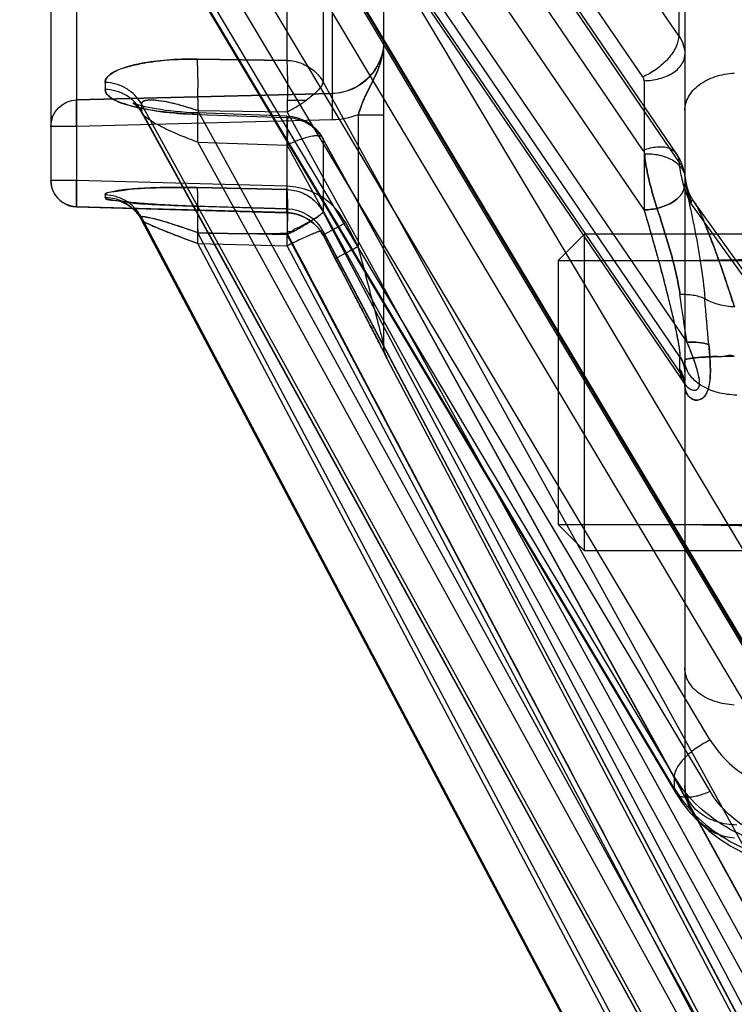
# Model space of a CAD drawing. Header units: millimetres. Extents: x 178516 to 426772, y -178579 to -115871.
# Tile 194 of 256: x 317305 to 317319, y -131814 to -131796. Entities that reach past the tile are written whole.
import ezdxf
from ezdxf import colors
from ezdxf.entities.mleader import LeaderData, LeaderLine
from ezdxf.math import Vec2, Vec3

# ---------------------------------------------------------------- set-up
doc = ezdxf.new("R2010")
doc.units = ezdxf.units.MM
doc.header["$MEASUREMENT"] = 0
doc.layers.get('0').update_dxf_attribs({"color": 252, "lineweight": 5})
doc.layers.add('EC-MTR_250-0_7OBJ', color=7, linetype='Continuous')
doc.layers.add('HEX_HEAD_SCR_M6X16OBJ', color=7, linetype='Continuous')
doc.layers.add('IS_centrale', color=7, linetype='Continuous', lineweight=13)
doc.layers.add('IS_opisy', color=7, linetype='Continuous', lineweight=35)
doc.styles.add('WE11', font='simplex.shx', dxfattribs={"width": 0.7})

# ---------------------------------------------------------------- blocks, each defined once
blk = doc.blocks.new('VVS030s_FLX1_250_0.38kW_2.00x2v2_t')
at = {"layer": 'EC-MTR_250-0_7OBJ', "color": 7, "linetype": 'Continuous'}
for p, q in [((212.331, 322.444), (221.858, 340.546)), ((220.744, 339.801), (210.444, 320.315)), ((220.744, 339.587), (210.444, 320.102)), ((221.502, 339.667), (211.123, 320.035)), ((221.424, 339.522), (211.124, 320.037)), ((221.424, 339.154), (211.124, 319.669)), ((217.773, 338.89), (207.686, 319.817)), ((217.773, 338.845), (207.686, 319.772)), ((207.687, 319.821), (217.773, 338.893)), ((218.453, 338.612), (208.751, 320.267)), ((218.453, 338.41), (208.751, 320.065)), ((220.744, 337.144), (210.444, 318.407)), ((221.417, 337.004), (211.117, 318.268)), ((221.424, 337.031), (211.124, 318.293)), ((220.744, 336.512), (210.444, 317.775)), ((217.773, 336.1), (207.686, 317.76)), ((207.696, 317.795), (217.78, 336.129)), ((217.773, 335.966), (207.686, 317.626)), ((218.453, 335.989), (208.751, 318.35)), ((221.424, 335.94), (211.124, 317.204)), ((218.453, 335.391), (208.751, 317.751)), ((221.424, 331.775), (211.124, 314.506)), ((220.744, 331.718), (210.444, 314.45)), ((221.403, 331.698), (211.103, 314.431)), ((217.794, 330.663), (217.924, 330.86)), ((207.717, 313.778), (217.794, 330.662)), ((218.453, 330.642), (208.751, 314.386)), ((220.744, 330.692), (210.444, 313.424)), ((217.773, 330.581), (207.686, 313.679)), ((217.773, 330.363), (217.773, 330.581)), ((217.973, 322.938), (217.973, 330.529)), ((217.773, 330.363), (207.686, 313.461)), ((221.424, 330.004), (211.124, 312.738)), ((218.453, 329.671), (208.751, 313.414)), ((217.973, 325.588), (225.973, 325.728)), ((221.858, 324.763), (218.089, 319.507)), ((221.786, 324.549), (218.161, 319.497)), ((207.756, 307.929), (217.959, 322.914)), ((217.959, 322.913), (217.967, 322.928)), ((217.972, 322.938), (217.974, 322.943)), ((217.973, 322.701), (217.973, 322.938)), ((217.974, 322.945), (217.974, 322.942)), ((217.884, 322.709), (207.686, 307.732)), ((217.881, 322.65), (217.881, 322.413)), ((217.973, 312.672), (217.973, 322.701)), ((217.881, 322.413), (207.686, 307.439)), ((212.331, 322.444), (212.331, 322.435)), ((212.132, 322.042), (212.245, 322.263)), ((212.238, 322.248), (212.289, 322.348)), ((212.289, 322.349), (212.306, 322.383)), ((212.302, 322.375), (212.312, 322.395)), ((212.317, 322.405), (212.317, 322.406)), ((218.018, 322.139), (208.751, 308.528)), ((211.987, 321.761), (212.141, 322.061)), ((212.273, 322.211), (212.273, 317.833)), ((211.923, 321.639), (211.986, 321.761)), ((211.797, 321.397), (211.855, 321.508)), ((211.841, 321.481), (211.855, 321.508)), ((211.855, 321.508), (211.923, 321.639)), ((211.721, 321.25), (211.797, 321.397)), ((211.639, 321.094), (211.721, 321.25)), ((211.533, 320.892), (211.639, 321.094)), ((211.398, 320.635), (211.533, 320.892)), ((211.515, 320.857), (211.533, 320.892)), ((211.124, 320.112), (211.398, 320.635)), ((211.124, 320.112), (211.357, 320.557)), ((211.124, 320.112), (211.357, 320.556)), ((217.973, 320.588), (225.973, 320.449)), ((208.751, 320.267), (210.444, 320.315)), ((211.787, 320.324), (211.553, 319.879)), ((211.787, 317.833), (211.787, 320.324)), ((210.444, 320.102), (208.751, 320.065)), ((210.445, 320.038), (210.562, 320.038)), ((211.017, 319.957), (211.076, 320.033)), ((211.075, 320.032), (211.124, 320.112)), ((211.124, 320.037), (211.124, 320.112)), ((210.796, 319.781), (210.877, 319.832)), ((210.876, 319.832), (210.951, 319.891)), ((210.95, 319.89), (211.018, 319.959)), ((211.553, 319.879), (211.553, 319.88)), ((206.46, 319.575), (210.436, 319.684)), ((210.437, 319.683), (206.46, 319.575)), ((207.614, 319.708), (207.653, 319.763)), ((217.201, 319.632), (208.751, 307.221)), ((210.436, 319.684), (210.53, 319.692)), ((210.437, 319.61), (210.437, 319.683)), ((210.528, 319.692), (210.622, 319.711)), ((210.62, 319.711), (210.711, 319.741)), ((211.124, 318.293), (211.124, 319.669)), ((217.201, 317.185), (217.201, 319.632)), ((206.46, 267.237), (206.46, 319.575)), ((207.278, 319.464), (207.296, 319.47)), ((207.296, 319.47), (207.322, 319.48)), ((207.346, 319.474), (207.318, 319.469)), ((207.322, 319.48), (207.355, 319.495)), ((207.377, 319.478), (207.345, 319.473)), ((207.355, 319.495), (207.394, 319.516)), ((207.413, 319.482), (207.377, 319.478)), ((207.452, 319.487), (207.413, 319.482)), ((207.539, 319.496), (207.493, 319.491)), ((207.587, 319.5), (207.539, 319.496)), ((207.691, 319.509), (207.637, 319.505)), ((207.927, 319.525), (207.805, 319.517)), ((207.992, 319.529), (207.865, 319.521)), ((208.059, 319.533), (207.928, 319.525)), ((208.128, 319.537), (207.993, 319.529)), ((208.2, 319.54), (208.06, 319.533)), ((208.347, 319.547), (208.2, 319.54)), ((208.502, 319.553), (208.347, 319.547)), ((208.663, 319.558), (208.502, 319.553)), ((210.438, 319.609), (208.663, 319.558)), ((208.744, 319.562), (210.437, 319.61)), ((218.16, 319.496), (218.112, 319.421)), ((208.744, 319.209), (210.437, 319.245)), ((210.437, 319.245), (208.744, 319.209)), ((210.437, 317.88), (210.437, 319.245)), ((218.112, 319.422), (218.07, 319.341)), ((206.46, 319.076), (205.973, 319.076)), ((205.973, 267.258), (205.973, 319.076)), ((210.437, 319.184), (206.46, 319.076)), ((217.866, 318.729), (211.124, 308.82)), ((217.186, 318.505), (210.444, 308.598)), ((217.82, 318.574), (211.077, 308.666)), ((208.751, 318.35), (210.444, 318.407)), ((206.46, 318.049), (205.973, 318.049)), ((211.3, 317.927), (206.46, 318.049)), ((208.328, 317.768), (208.231, 317.758)), ((208.533, 317.785), (208.428, 317.777)), ((208.744, 317.823), (210.437, 317.88)), ((210.443, 317.854), (208.75, 317.796)), ((208.751, 317.751), (210.444, 317.775)), ((211.787, 317.833), (212.273, 317.833)), ((212.273, 317.833), (212.273, 316.428)), ((207.545, 317.618), (207.567, 317.636)), ((211.3, 317.428), (206.46, 317.549)), ((206.46, 317.549), (211.3, 317.428)), ((210.802, 317.557), (210.448, 317.557)), ((211.3, 312.547), (211.3, 317.428)), ((211.124, 314.506), (211.124, 317.204)), ((217.178, 317.113), (210.444, 307.216)), ((208.744, 316.776), (210.437, 316.8)), ((210.437, 316.8), (208.744, 316.776)), ((210.437, 314.123), (210.437, 316.8)), ((217.858, 316.335), (211.124, 306.441)), ((212.273, 316.428), (212.273, 267.092)), ((217.858, 309.578), (217.858, 316.335))]:
    blk.add_line(p, q, dxfattribs=at)
for points in [[(217.924, 330.86), (218.073, 331.048), (218.242, 331.227), (218.429, 331.393), (218.631, 331.544), (218.847, 331.68), (219.074, 331.799), (219.312, 331.9), (219.556, 331.981), (219.807, 332.044)], [(217.967, 322.928), (217.972, 322.939), (217.974, 322.943), (217.974, 322.945)], [(212.315, 322.401), (212.312, 322.394), (212.308, 322.383), (212.303, 322.37), (212.298, 322.356), (212.293, 322.34), (212.288, 322.322), (212.284, 322.304), (212.28, 322.285), (212.278, 322.265), (212.275, 322.245), (212.274, 322.224), (212.273, 322.202)], [(212.275, 322.245), (212.274, 322.224), (212.273, 322.202)], [(212.312, 322.395), (212.316, 322.403), (212.317, 322.405), (212.317, 322.406), (212.317, 322.405), (212.315, 322.401)], [(207.394, 319.515), (207.437, 319.543), (207.483, 319.576), (207.529, 319.615), (207.573, 319.659), (207.614, 319.708), (207.653, 319.762), (207.687, 319.821)], [(207.687, 319.821), (207.687, 319.82), (207.686, 319.819), (207.686, 319.819), (207.686, 319.818), (207.686, 319.818), (207.686, 319.817)], [(210.71, 319.741), (210.796, 319.782), (210.876, 319.832)], [(205.993, 319.215), (206.017, 319.28), (206.05, 319.342), (206.092, 319.398), (206.141, 319.449), (206.196, 319.491), (206.257, 319.526), (206.321, 319.552), (206.39, 319.569), (206.46, 319.575)], [(207.318, 319.469), (207.296, 319.466), (207.279, 319.463), (207.268, 319.46), (207.264, 319.46), (207.267, 319.461), (207.278, 319.464)], [(207.494, 319.491), (207.451, 319.487), (207.412, 319.482)], [(207.637, 319.505), (207.586, 319.5), (207.538, 319.496)], [(207.804, 319.517), (207.746, 319.513), (207.69, 319.509)], [(207.864, 319.521), (207.746, 319.513), (207.691, 319.509)], [(218.071, 319.344), (218.034, 319.258), (218.007, 319.172), (217.988, 319.085)], [(218.036, 319.262), (218.009, 319.178), (217.99, 319.094)], [(205.973, 319.076), (205.978, 319.146), (205.993, 319.215)], [(217.988, 319.082), (217.984, 319.057), (217.98, 319.031), (217.977, 319.005)], [(217.977, 319.005), (217.966, 318.929), (217.949, 318.854), (217.926, 318.78), (217.896, 318.709), (217.861, 318.64), (217.82, 318.574)], [(207.627, 317.695), (207.662, 317.74), (207.696, 317.796)], [(208.231, 317.758), (208.138, 317.746), (208.05, 317.733)], [(208.429, 317.777), (208.327, 317.768), (208.231, 317.758)], [(208.75, 317.796), (208.64, 317.792), (208.533, 317.785)], [(208.75, 317.796), (208.64, 317.792), (208.533, 317.785)], [(207.753, 317.677), (207.695, 317.662), (207.644, 317.648), (207.601, 317.635), (207.567, 317.623), (207.543, 317.613), (207.529, 317.607), (207.525, 317.605), (207.531, 317.608), (207.545, 317.618), (207.567, 317.635), (207.595, 317.661), (207.627, 317.695), (207.662, 317.74)], [(208.138, 317.746), (208.05, 317.733), (207.968, 317.72), (207.89, 317.706), (207.818, 317.692), (207.753, 317.677), (207.694, 317.662)]]:
    blk.add_lwpolyline(points, dxfattribs=at)
for centre, radius, start, end in [((9117.307, -4368.012), 10065.303, 152.1145313, 152.2401507), ((218.973, 330.529), 1, 93.4604, 180), ((212.773, 322.211), 0.5, 152.2415, 180), ((212.773, 322.202), 0.5, 152.2374, 179.9998), ((247.226, 317.237), 29.616, 170.4734, 172.2368), ((247.2, 317.241), 29.59, 170.4726, 172.2376), ((267.048, 317.492), 48.847, 174.4889, 175.5133), ((266.268, 317.56), 48.063, 174.4805, 175.5217), ((187.047, 319.534), 21.711, 1.2334, 1.4016), ((210.416, 320.41), 0.8, 271.472, 332.1615), ((210.416, 320.408), 0.8, 271.6123, 332.1375), ((188.735, 319.572), 21.715, 1.2314, 1.3996), ((206.171, 312.007), 9.153, 61.3305, 62.1734), ((206.979, 320.192), 0.801, 271.4532, 332.0708), ((206.473, 319.075), 0.5, 91.4755, 179.9771), ((210.416, 318.653), 0.8, 271.9363, 331.1996), ((206.473, 318.049), 0.5, 180.0096, 268.5255), ((198.889, 317.693), 8.797, 359.5633, 0.4367), ((199.011, 317.693), 8.675, 359.5572, 0.4428), ((189.68, 317.27), 19.077, 0.7921, 1.4469), ((191.173, 317.29), 19.276, 0.793, 1.4411), ((211.261, 316.422), 1.505, 69.5474, 88.5122), ((211.269, 316.464), 1.463, 69.2737, 88.7859), ((211.274, 316.429), 0.999, 359.9472, 88.5535), ((198.455, 317.284), 8.544, 359.5569, 0.4431), ((198.573, 317.284), 8.426, 359.5507, 0.4493)]:
    blk.add_arc(centre, radius, start, end, dxfattribs=at)
for points, knots in [([(217.773, 330.581), (217.897, 330.79), (218.214, 331.178), (218.826, 331.622), (219.542, 331.918), (220.06, 332.002), (220.323, 332.014)], [0, 0, 0, 0, 0.24046, 0.487021, 0.740373, 1, 1, 1, 1]), ([(220.323, 331.755), (220.061, 331.75), (219.543, 331.677), (218.826, 331.394), (218.213, 330.957), (217.897, 330.572), (217.773, 330.363)], [0, 0, 0, 0, 0.260032, 0.512985, 0.759126, 1, 1, 1, 1]), ([(220.323, 331.698), (220.115, 331.684), (219.72, 331.623), (219.182, 331.386), (218.755, 331.057), (218.532, 330.783), (218.453, 330.642)], [0, 0, 0, 0, 0.280194, 0.5325, 0.782446, 1, 1, 1, 1]), ([(217.973, 330.529), (217.973, 330.649), (218.008, 330.835), (218.12, 331.06), (218.24, 331.216), (218.389, 331.346), (218.607, 331.471), (218.791, 331.516), (218.91, 331.524)], [0, 0, 0, 0, 0.23929, 0.368451, 0.500068, 0.631755, 0.761107, 1, 1, 1, 1]), ([(217.973, 330.529), (217.973, 330.649), (218.008, 330.835), (218.12, 331.06), (218.24, 331.217), (218.39, 331.346), (218.607, 331.471), (218.791, 331.516), (218.91, 331.524)], [0, 0, 0, 0, 0.239374, 0.368552, 0.500184, 0.631884, 0.761245, 1, 1, 1, 1]), ([(218.956, 331.281), (218.83, 331.279), (218.587, 331.242), (218.266, 331.086), (218.034, 330.842), (217.973, 330.63), (217.973, 330.529)], [0, 0, 0, 0, 0.278203, 0.536251, 0.776653, 1, 1, 1, 1]), ([(217.773, 330.581), (217.773, 330.595), (217.776, 330.624), (217.787, 330.651), (217.794, 330.662)], [0, 0, 0, 0, 0.506087, 1, 1, 1, 1]), ([(217.794, 330.662), (217.803, 330.678), (217.83, 330.707), (217.886, 330.737), (217.959, 330.752), (218.045, 330.754), (218.142, 330.743), (218.281, 330.711), (218.385, 330.672), (218.453, 330.642)], [0, 0, 0, 0, 0.076686, 0.164303, 0.268751, 0.391408, 0.530701, 0.682249, 1, 1, 1, 1]), ([(218.453, 329.671), (218.556, 329.833), (218.792, 330.13), (219.265, 330.45), (219.783, 330.637), (220.149, 330.687), (220.323, 330.686)], [0, 0, 0, 0, 0.260113, 0.506105, 0.763987, 1, 1, 1, 1]), ([(218.453, 329.671), (218.365, 329.714), (218.236, 329.789), (218.079, 329.908), (217.972, 330.005), (217.885, 330.104), (217.821, 330.198), (217.783, 330.284), (217.773, 330.339), (217.773, 330.363)], [0, 0, 0, 0, 0.291437, 0.443384, 0.589222, 0.721339, 0.834828, 0.926985, 1, 1, 1, 1]), ([(218.91, 329.008), (218.787, 329.002), (218.551, 328.961), (218.245, 328.811), (218.029, 328.587), (217.973, 328.396), (217.973, 328.306)], [0, 0, 0, 0, 0.289486, 0.555393, 0.789522, 1, 1, 1, 1]), ([(218.91, 329.008), (218.787, 329.002), (218.551, 328.961), (218.245, 328.811), (218.029, 328.587), (217.973, 328.396), (217.973, 328.306)], [0, 0, 0, 0, 0.288928, 0.555586, 0.790214, 1, 1, 1, 1]), ([(217.975, 322.97), (217.979, 323.034), (218.011, 323.154), (218.168, 323.258), (218.349, 323.196), (218.435, 323.004), (218.46, 322.773), (218.454, 322.492), (218.438, 322.294), (218.427, 322.183)], [0, 0, 0, 0, 0.125084, 0.226895, 0.328787, 0.453751, 0.611337, 0.783657, 1, 1, 1, 1]), ([(218.427, 322.183), (218.435, 322.257), (218.447, 322.397), (218.457, 322.597), (218.457, 322.774), (218.442, 322.927), (218.409, 323.054), (218.36, 323.153), (218.287, 323.217), (218.201, 323.241), (218.114, 323.222), (218.04, 323.165), (217.99, 323.076), (217.977, 323.006), (217.975, 322.97)], [0, 0, 0, 0, 0.143889, 0.27271, 0.386871, 0.48651, 0.570324, 0.639411, 0.698371, 0.75228, 0.806671, 0.86493, 0.928579, 1, 1, 1, 1]), ([(217.884, 322.709), (217.892, 322.773), (217.924, 322.875), (218.004, 322.974), (218.077, 323.029), (218.148, 323.058), (218.224, 323.032), (218.252, 322.965), (218.254, 322.887), (218.243, 322.799), (218.223, 322.715), (218.194, 322.615), (218.16, 322.51), (218.116, 322.389), (218.07, 322.268), (218.036, 322.183), (218.018, 322.139)], [0, 0, 0, 0, 0.132333, 0.212433, 0.25532, 0.321043, 0.35974, 0.406079, 0.459379, 0.519827, 0.586731, 0.636331, 0.734322, 0.812601, 0.901556, 1, 1, 1, 1]), ([(217.884, 322.709), (217.893, 322.782), (217.932, 322.894), (218.034, 323.003), (218.125, 323.057), (218.238, 323.036), (218.259, 322.913), (218.241, 322.791), (218.205, 322.648), (218.154, 322.491), (218.091, 322.319), (218.044, 322.201), (218.018, 322.139)], [0, 0, 0, 0, 0.150058, 0.232515, 0.30513, 0.359427, 0.43829, 0.521746, 0.623108, 0.737495, 0.861535, 1, 1, 1, 1]), ([(217.884, 322.709), (217.912, 322.747), (217.958, 322.83), (217.975, 322.924), (217.975, 322.97)], [0, 0, 0, 0, 0.512691, 1, 1, 1, 1]), ([(217.975, 322.97), (217.975, 322.924), (217.958, 322.83), (217.912, 322.748), (217.884, 322.709)], [0, 0, 0, 0, 0.485975, 1, 1, 1, 1]), ([(218.956, 323.139), (218.833, 323.137), (218.598, 323.106), (218.285, 322.977), (218.045, 322.773), (217.973, 322.575), (217.973, 322.48)], [0, 0, 0, 0, 0.285578, 0.5443, 0.778345, 1, 1, 1, 1]), ([(217.973, 322.938), (217.973, 322.941), (217.974, 322.948), (217.974, 322.959), (217.974, 322.966), (217.975, 322.97)], [0, 0, 0, 0, 0.314142, 0.647565, 1, 1, 1, 1]), ([(217.973, 322.938), (217.973, 322.905), (217.966, 322.837), (217.935, 322.739), (217.901, 322.679), (217.881, 322.65)], [0, 0, 0, 0, 0.326226, 0.657987, 1, 1, 1, 1]), ([(217.884, 322.709), (217.883, 322.703), (217.882, 322.689), (217.882, 322.669), (217.881, 322.656), (217.881, 322.65)], [0, 0, 0, 0, 0.344611, 0.678018, 1, 1, 1, 1]), ([(217.973, 322.701), (217.973, 322.677), (217.97, 322.627), (217.952, 322.552), (217.923, 322.48), (217.896, 322.435), (217.881, 322.413)], [0, 0, 0, 0, 0.24009, 0.48882, 0.742158, 1, 1, 1, 1]), ([(217.881, 322.413), (217.896, 322.435), (217.923, 322.48), (217.952, 322.553), (217.97, 322.627), (217.973, 322.677), (217.973, 322.701)], [0, 0, 0, 0, 0.258258, 0.512003, 0.761126, 1, 1, 1, 1]), ([(212.331, 322.435), (212.331, 322.434), (212.33, 322.431), (212.328, 322.426), (212.324, 322.419), (212.319, 322.408), (212.312, 322.396), (212.302, 322.374), (212.29, 322.35), (212.277, 322.324), (212.261, 322.294), (212.24, 322.253), (212.213, 322.201), (212.175, 322.126), (212.125, 322.028), (212.062, 321.906), (211.996, 321.779), (211.905, 321.603), (211.788, 321.379), (211.598, 321.014), (211.454, 320.74), (211.357, 320.557)], [0, 0, 0, 0, 0.001118, 0.003765, 0.007859, 0.013312, 0.020037, 0.027946, 0.046961, 0.057891, 0.06965, 0.095297, 0.123192, 0.152667, 0.214521, 0.279601, 0.347402, 0.417216, 0.560432, 0.706326, 1, 1, 1, 1]), ([(211.357, 320.557), (211.429, 320.694), (211.564, 320.951), (211.753, 321.313), (211.924, 321.64), (212.072, 321.928), (212.2, 322.169), (212.276, 322.332), (212.324, 322.411), (212.331, 322.435)], [0, 0, 0, 0, 0.219997, 0.411596, 0.578711, 0.743967, 0.870476, 0.965112, 1, 1, 1, 1]), ([(217.201, 319.632), (217.227, 319.718), (217.276, 319.886), (217.347, 320.129), (217.411, 320.357), (217.47, 320.569), (217.523, 320.767), (217.572, 320.952), (217.616, 321.125), (217.656, 321.286), (217.693, 321.436), (217.726, 321.575), (217.757, 321.705), (217.785, 321.825), (217.809, 321.937), (217.831, 322.04), (217.849, 322.136), (217.863, 322.223), (217.874, 322.299), (217.88, 322.361), (217.882, 322.398), (217.881, 322.413)], [0, 0, 0, 0, 0.0946, 0.182855, 0.265141, 0.341847, 0.413345, 0.479981, 0.542071, 0.599886, 0.653638, 0.703564, 0.749948, 0.792974, 0.832788, 0.869628, 0.903592, 0.934573, 0.961725, 0.983724, 1, 1, 1, 1]), ([(217.201, 319.632), (217.228, 319.72), (217.279, 319.895), (217.352, 320.151), (217.42, 320.396), (217.484, 320.627), (217.542, 320.845), (217.6, 321.066), (217.655, 321.281), (217.704, 321.482), (217.742, 321.643), (217.77, 321.769), (217.797, 321.889), (217.825, 322.022), (217.852, 322.165), (217.874, 322.298), (217.879, 322.376), (217.881, 322.413)], [0, 0, 0, 0, 0.096648, 0.190102, 0.279105, 0.362641, 0.440855, 0.515242, 0.601596, 0.673794, 0.731004, 0.775352, 0.808642, 0.859401, 0.91779, 0.961518, 1, 1, 1, 1]), ([(218.91, 322.401), (218.876, 322.389), (218.796, 322.385), (218.682, 322.42), (218.557, 322.404), (218.432, 322.414), (218.306, 322.42), (218.19, 322.43), (218.084, 322.442), (218.024, 322.455), (217.973, 322.468), (217.973, 322.48)], [0, 0, 0, 0, 0.114403, 0.243833, 0.372795, 0.506767, 0.641172, 0.769286, 0.881047, 0.962831, 1, 1, 1, 1]), ([(217.973, 322.48), (217.973, 322.477), (217.978, 322.471), (218, 322.46), (218.05, 322.448), (218.135, 322.436), (218.254, 322.424), (218.4, 322.415), (218.564, 322.407), (218.736, 322.403), (218.852, 322.401), (218.91, 322.401)], [0, 0, 0, 0, 0.008247, 0.022669, 0.076734, 0.168997, 0.296771, 0.454714, 0.632611, 0.816991, 1, 1, 1, 1]), ([(211.786, 320.324), (211.835, 320.508), (211.93, 320.871), (212.048, 321.322), (212.127, 321.629), (212.17, 321.796), (212.196, 321.893), (212.215, 321.968), (212.228, 322.02), (212.24, 322.067), (212.251, 322.11), (212.26, 322.145), (212.266, 322.17), (212.27, 322.186), (212.272, 322.193), (212.273, 322.199), (212.273, 322.201), (212.273, 322.202)], [0, 0, 0, 0, 0.294101, 0.581341, 0.719766, 0.785206, 0.846848, 0.876142, 0.903927, 0.929593, 0.952399, 0.971578, 0.98639, 0.991931, 0.996106, 0.998826, 1, 1, 1, 1]), ([(218.427, 322.183), (218.364, 322.163), (218.228, 322.135), (218.089, 322.133), (218.018, 322.139)], [0, 0, 0, 0, 0.48122, 1, 1, 1, 1]), ([(218.018, 322.139), (218.09, 322.133), (218.228, 322.135), (218.364, 322.163), (218.427, 322.183)], [0, 0, 0, 0, 0.520143, 1, 1, 1, 1]), ([(218.351, 321.313), (218.317, 321.298), (218.245, 321.272), (218.129, 321.247), (218.006, 321.235), (217.923, 321.235), (217.881, 321.238)], [0, 0, 0, 0, 0.231838, 0.479776, 0.738129, 1, 1, 1, 1]), ([(217.978, 319.011), (217.984, 319.083), (218.005, 319.236), (218.051, 319.476), (218.096, 319.691), (218.134, 319.874), (218.164, 320.019), (218.192, 320.169), (218.23, 320.376), (218.294, 320.756), (218.334, 321.087), (218.351, 321.313)], [0, 0, 0, 0, 0.092845, 0.197989, 0.313919, 0.375394, 0.438919, 0.504211, 0.571064, 0.709071, 1, 1, 1, 1]), ([(218.911, 321.466), (218.885, 321.386), (218.816, 321.171), (218.711, 320.855), (218.603, 320.546), (218.515, 320.303), (218.437, 320.1), (218.368, 319.923), (218.304, 319.773), (218.25, 319.653), (218.195, 319.552), (218.161, 319.488), (218.098, 319.432), (218.09, 319.488), (218.089, 319.507)], [0, 0, 0, 0, 0.112815, 0.301795, 0.446469, 0.552297, 0.64734, 0.738609, 0.807102, 0.864632, 0.918133, 0.954279, 0.974322, 1, 1, 1, 1]), ([(218.089, 319.507), (218.09, 319.488), (218.1, 319.432), (218.162, 319.491), (218.198, 319.556), (218.252, 319.658), (218.308, 319.782), (218.372, 319.933), (218.442, 320.111), (218.519, 320.316), (218.608, 320.559), (218.715, 320.868), (218.818, 321.179), (218.886, 321.388), (218.911, 321.466)], [0, 0, 0, 0, 0.025831, 0.046204, 0.082937, 0.138506, 0.196019, 0.265936, 0.359041, 0.452521, 0.559525, 0.706407, 0.890211, 1, 1, 1, 1]), ([(218.351, 321.313), (218.433, 321.359), (218.616, 321.432), (218.81, 321.461), (218.911, 321.466)], [0, 0, 0, 0, 0.479655, 1, 1, 1, 1]), ([(217.21, 318.567), (217.22, 318.68), (217.255, 318.906), (217.337, 319.24), (217.421, 319.516), (217.491, 319.737), (217.544, 319.903), (217.596, 320.069), (217.664, 320.29), (217.775, 320.676), (217.851, 321.012), (217.882, 321.238)], [0, 0, 0, 0, 0.123269, 0.247997, 0.374002, 0.437214, 0.500375, 0.563468, 0.626514, 0.752143, 1, 1, 1, 1]), ([(217.882, 321.238), (217.851, 321.012), (217.776, 320.676), (217.664, 320.29), (217.596, 320.069), (217.544, 319.903), (217.492, 319.737), (217.421, 319.516), (217.337, 319.24), (217.255, 318.906), (217.22, 318.68), (217.211, 318.567)], [0, 0, 0, 0, 0.247976, 0.373525, 0.436539, 0.49962, 0.562784, 0.625997, 0.752005, 0.876734, 1, 1, 1, 1]), ([(211.357, 320.557), (211.357, 320.556), (211.36, 320.554), (211.363, 320.552), (211.373, 320.546), (211.385, 320.539), (211.403, 320.529), (211.434, 320.512), (211.483, 320.485), (211.55, 320.449), (211.626, 320.409), (211.706, 320.366), (211.76, 320.338), (211.787, 320.324)], [0, 0, 0, 0, 0.002835, 0.014164, 0.034735, 0.065163, 0.105922, 0.156601, 0.285425, 0.44571, 0.626189, 0.814594, 1, 1, 1, 1]), ([(207.687, 319.821), (207.705, 319.855), (207.837, 319.895), (208.043, 320.001), (208.374, 320.124), (208.618, 320.215), (208.751, 320.267)], [0, 0, 0, 0, 0.099714, 0.318405, 0.629933, 1, 1, 1, 1]), ([(207.687, 319.821), (207.697, 319.841), (207.746, 319.859), (207.848, 319.915), (208.003, 319.976), (208.218, 320.066), (208.467, 320.161), (208.653, 320.23), (208.751, 320.267)], [0, 0, 0, 0, 0.059008, 0.121509, 0.30753, 0.485546, 0.728599, 1, 1, 1, 1]), ([(208.751, 320.267), (208.752, 320.221), (208.754, 320.129), (208.756, 319.993), (208.757, 319.883), (208.757, 319.802), (208.757, 319.748), (208.756, 319.701), (208.755, 319.66), (208.754, 319.626), (208.753, 319.599), (208.751, 319.582), (208.75, 319.572), (208.749, 319.566), (208.748, 319.563), (208.747, 319.561), (208.745, 319.561), (208.744, 319.562), (208.744, 319.562)], [0, 0, 0, 0, 0.195838, 0.391012, 0.574309, 0.657799, 0.733841, 0.801101, 0.858932, 0.906859, 0.944414, 0.971328, 0.980945, 0.988131, 0.99301, 0.995801, 0.997384, 1, 1, 1, 1]), ([(208.751, 320.267), (208.752, 320.221), (208.754, 320.129), (208.756, 319.993), (208.757, 319.883), (208.757, 319.802), (208.757, 319.748), (208.756, 319.701), (208.755, 319.66), (208.754, 319.626), (208.753, 319.599), (208.751, 319.582), (208.75, 319.572), (208.749, 319.566), (208.748, 319.563), (208.747, 319.561), (208.745, 319.561), (208.744, 319.562), (208.744, 319.562)], [0, 0, 0, 0, 0.195838, 0.391012, 0.574309, 0.657799, 0.733841, 0.801101, 0.858932, 0.906859, 0.944414, 0.971328, 0.980945, 0.988131, 0.99301, 0.995801, 0.997384, 1, 1, 1, 1]), ([(210.444, 320.315), (210.446, 320.221), (210.451, 320.049), (210.447, 319.828), (210.453, 319.686), (210.44, 319.624), (210.437, 319.61)], [0, 0, 0, 0, 0.402401, 0.72767, 0.941032, 1, 1, 1, 1]), ([(210.444, 320.315), (210.445, 320.253), (210.448, 320.126), (210.45, 319.953), (210.449, 319.767), (210.448, 319.712), (210.443, 319.599), (210.437, 319.61)], [0, 0, 0, 0, 0.265256, 0.530995, 0.771429, 0.945818, 1, 1, 1, 1]), ([(211.124, 320.037), (211.123, 320.035), (211.122, 320.033), (211.119, 320.031), (211.114, 320.03), (211.105, 320.029), (211.09, 320.031), (211.067, 320.036), (211.038, 320.045), (211.004, 320.056), (210.965, 320.071), (210.903, 320.096), (210.815, 320.134), (210.654, 320.208), (210.529, 320.271), (210.444, 320.315)], [0, 0, 0, 0, 0.004429, 0.009323, 0.01563, 0.023804, 0.04641, 0.077775, 0.117941, 0.166604, 0.223352, 0.287751, 0.437352, 0.610044, 1, 1, 1, 1]), ([(208.751, 320.065), (208.664, 320.033), (208.498, 319.975), (208.266, 319.899), (208.067, 319.838), (207.911, 319.796), (207.798, 319.772), (207.732, 319.761), (207.693, 319.762), (207.686, 319.772)], [0, 0, 0, 0, 0.251841, 0.472182, 0.660508, 0.810152, 0.911914, 0.966442, 1, 1, 1, 1]), ([(208.751, 320.065), (208.64, 320.023), (208.429, 319.951), (208.149, 319.862), (207.903, 319.792), (207.794, 319.775), (207.686, 319.754), (207.686, 319.772)], [0, 0, 0, 0, 0.320391, 0.597346, 0.815836, 0.952903, 1, 1, 1, 1]), ([(208.752, 320.002), (208.754, 319.91), (208.757, 319.773), (208.757, 319.597), (208.757, 319.478), (208.755, 319.377), (208.753, 319.299), (208.749, 319.246), (208.746, 319.218), (208.744, 319.209)], [0, 0, 0, 0, 0.347392, 0.515825, 0.668563, 0.797048, 0.89633, 0.963476, 1, 1, 1, 1]), ([(208.751, 320.065), (208.942, 320.07), (209.321, 320.077), (209.886, 320.083), (210.259, 320.076), (210.444, 320.071)], [0, 0, 0, 0, 0.338626, 0.671891, 1, 1, 1, 1]), ([(211.124, 320.112), (211.091, 320.049), (211.008, 319.933), (210.842, 319.798), (210.648, 319.709), (210.507, 319.685), (210.437, 319.683)], [0, 0, 0, 0, 0.251263, 0.500168, 0.748976, 1, 1, 1, 1]), ([(210.437, 319.245), (210.439, 319.254), (210.441, 319.276), (210.444, 319.314), (210.446, 319.361), (210.448, 319.412), (210.449, 319.465), (210.449, 319.518), (210.45, 319.57), (210.45, 319.62), (210.45, 319.668), (210.45, 319.713), (210.449, 319.756), (210.449, 319.794), (210.449, 319.83), (210.448, 319.863), (210.448, 319.894), (210.447, 319.923), (210.447, 319.953), (210.446, 319.983), (210.446, 320.013), (210.445, 320.042), (210.445, 320.061), (210.444, 320.07)], [0, 0, 0, 0, 0.032491, 0.080671, 0.138402, 0.201294, 0.266253, 0.33117, 0.394635, 0.455717, 0.513867, 0.568774, 0.619876, 0.666859, 0.710103, 0.749904, 0.786414, 0.821111, 0.856676, 0.893771, 0.931084, 0.967038, 1, 1, 1, 1]), ([(210.444, 320.07), (210.461, 320.076), (210.504, 320.067), (210.548, 320.024), (210.598, 319.976), (210.672, 319.962), (210.736, 319.92), (210.807, 319.885), (210.877, 319.845), (210.946, 319.805), (211.009, 319.765), (211.064, 319.728), (211.101, 319.698), (211.122, 319.678), (211.124, 319.669)], [0, 0, 0, 0, 0.066993, 0.146083, 0.230815, 0.320557, 0.417222, 0.517489, 0.618598, 0.719008, 0.814716, 0.900669, 0.965486, 1, 1, 1, 1]), ([(210.562, 320.038), (210.6, 320.017), (210.674, 319.976), (210.78, 319.915), (210.875, 319.858), (210.958, 319.805), (211.025, 319.76), (211.07, 319.726), (211.097, 319.703), (211.111, 319.69), (211.12, 319.679), (211.123, 319.672), (211.124, 319.669)], [0, 0, 0, 0, 0.193023, 0.375278, 0.541619, 0.687505, 0.808813, 0.902438, 0.938079, 0.966091, 0.986557, 1, 1, 1, 1]), ([(211.553, 319.879), (211.526, 319.893), (211.473, 319.922), (211.393, 319.964), (211.317, 320.005), (211.249, 320.041), (211.201, 320.068), (211.17, 320.085), (211.152, 320.095), (211.14, 320.102), (211.13, 320.108), (211.127, 320.109), (211.123, 320.112), (211.124, 320.112)], [0, 0, 0, 0, 0.185331, 0.37368, 0.554127, 0.714408, 0.843255, 0.893953, 0.934735, 0.965224, 0.985831, 0.997173, 1, 1, 1, 1]), ([(207.686, 319.817), (207.686, 319.813), (207.686, 319.798), (207.686, 319.783), (207.686, 319.772)], [0, 0, 0, 0, 0.241967, 1, 1, 1, 1]), ([(207.686, 319.817), (207.686, 319.813), (207.686, 319.798), (207.686, 319.783), (207.686, 319.771)], [0, 0, 0, 0, 0.241967, 1, 1, 1, 1]), ([(211.553, 319.879), (211.48, 319.745), (211.291, 319.498), (210.894, 319.251), (210.589, 319.19), (210.436, 319.184)], [0, 0, 0, 0, 0.333329, 0.665503, 1, 1, 1, 1]), ([(207.686, 319.772), (207.654, 319.711), (207.571, 319.595), (207.405, 319.458), (207.209, 319.371), (207.068, 319.349), (206.999, 319.347)], [0, 0, 0, 0, 0.2451, 0.499414, 0.754055, 1, 1, 1, 1]), ([(210.437, 319.184), (210.436, 319.215), (210.434, 319.277), (210.432, 319.37), (210.431, 319.459), (210.431, 319.528), (210.431, 319.577), (210.431, 319.607), (210.432, 319.632), (210.432, 319.651), (210.433, 319.668), (210.434, 319.674), (210.436, 319.685), (210.437, 319.683)], [0, 0, 0, 0, 0.185674, 0.375445, 0.557855, 0.719771, 0.788995, 0.849117, 0.899543, 0.939684, 0.969169, 0.988495, 1, 1, 1, 1]), ([(210.437, 319.245), (210.532, 319.248), (210.721, 319.287), (210.963, 319.438), (211.08, 319.587), (211.124, 319.669)], [0, 0, 0, 0, 0.340686, 0.669499, 1, 1, 1, 1]), ([(217.201, 319.632), (217.298, 319.63), (217.445, 319.61), (217.627, 319.548), (217.75, 319.485), (217.85, 319.407), (217.922, 319.319), (217.964, 319.228), (217.973, 319.165), (217.973, 319.136)], [0, 0, 0, 0, 0.290228, 0.436472, 0.57528, 0.701801, 0.814394, 0.911876, 1, 1, 1, 1]), ([(217.973, 319.136), (217.973, 319.165), (217.964, 319.227), (217.923, 319.319), (217.851, 319.406), (217.751, 319.485), (217.628, 319.548), (217.445, 319.61), (217.298, 319.63), (217.201, 319.632)], [0, 0, 0, 0, 0.087664, 0.184571, 0.297222, 0.423848, 0.562826, 0.709292, 1, 1, 1, 1]), ([(206.46, 319.076), (206.459, 319.109), (206.458, 319.174), (206.456, 319.269), (206.455, 319.355), (206.455, 319.431), (206.455, 319.485), (206.455, 319.521), (206.456, 319.541), (206.457, 319.558), (206.457, 319.565), (206.459, 319.577), (206.46, 319.575)], [0, 0, 0, 0, 0.199851, 0.391623, 0.567523, 0.720593, 0.844482, 0.893971, 0.934434, 0.965396, 0.986655, 1, 1, 1, 1]), ([(206.46, 319.575), (206.459, 319.577), (206.457, 319.565), (206.457, 319.558), (206.456, 319.541), (206.455, 319.521), (206.455, 319.485), (206.455, 319.431), (206.455, 319.355), (206.456, 319.269), (206.458, 319.174), (206.459, 319.109), (206.46, 319.076)], [0, 0, 0, 0, 0.013345, 0.034604, 0.065566, 0.106029, 0.155518, 0.279407, 0.432477, 0.608377, 0.800149, 1, 1, 1, 1]), ([(206.999, 319.392), (206.996, 319.434), (207.237, 319.452), (207.509, 319.51), (208.094, 319.537), (208.507, 319.555), (208.744, 319.562)], [0, 0, 0, 0, 0.072197, 0.274924, 0.595964, 1, 1, 1, 1]), ([(208.744, 319.562), (208.55, 319.557), (208.191, 319.544), (207.719, 319.515), (207.332, 319.485), (207.146, 319.447), (206.998, 319.42), (206.999, 319.392)], [0, 0, 0, 0, 0.329484, 0.60815, 0.820697, 0.951442, 1, 1, 1, 1]), ([(218.089, 319.507), (218.066, 319.468), (218.023, 319.373), (217.968, 319.221), (217.922, 319.057), (217.887, 318.894), (217.872, 318.785), (217.866, 318.729)], [0, 0, 0, 0, 0.167319, 0.38389, 0.595936, 0.79205, 1, 1, 1, 1]), ([(218.089, 319.507), (218.087, 319.494), (218.084, 319.467), (218.073, 319.424), (218.06, 319.379), (218.047, 319.329), (218.032, 319.278), (218.018, 319.225), (218.005, 319.171), (217.994, 319.117), (217.984, 319.064), (217.98, 319.029), (217.978, 319.012)], [0, 0, 0, 0, 0.077984, 0.162261, 0.256808, 0.358843, 0.46433, 0.572491, 0.681566, 0.790707, 0.8978, 1, 1, 1, 1]), ([(217.978, 319.012), (217.982, 319.052), (217.997, 319.137), (218.029, 319.263), (218.069, 319.386), (218.083, 319.469), (218.089, 319.507)], [0, 0, 0, 0, 0.23849, 0.506216, 0.771134, 1, 1, 1, 1]), ([(206.999, 319.347), (206.997, 319.304), (207.234, 319.278), (207.51, 319.225), (208.093, 319.205), (208.507, 319.205), (208.744, 319.209)], [0, 0, 0, 0, 0.073198, 0.275894, 0.596451, 1, 1, 1, 1]), ([(208.744, 319.209), (208.551, 319.205), (208.191, 319.203), (207.718, 319.22), (207.332, 319.249), (207.143, 319.285), (206.998, 319.318), (206.999, 319.347)], [0, 0, 0, 0, 0.329076, 0.607277, 0.81956, 0.950434, 1, 1, 1, 1]), ([(206.999, 319.347), (206.999, 319.351), (206.999, 319.366), (206.999, 319.381), (206.999, 319.392)], [0, 0, 0, 0, 0.258083, 1, 1, 1, 1]), ([(217.209, 318.567), (217.301, 318.565), (217.441, 318.576), (217.617, 318.627), (217.736, 318.681), (217.836, 318.751), (217.911, 318.832), (217.96, 318.92), (217.975, 318.982), (217.978, 319.012)], [0, 0, 0, 0, 0.286132, 0.429436, 0.565961, 0.691717, 0.805318, 0.907103, 1, 1, 1, 1]), ([(217.866, 318.729), (217.887, 318.757), (217.924, 318.816), (217.962, 318.912), (217.975, 318.979), (217.978, 319.012)], [0, 0, 0, 0, 0.342826, 0.675498, 1, 1, 1, 1]), ([(217.866, 318.729), (217.866, 318.699), (217.857, 318.64), (217.816, 318.56), (217.75, 318.499), (217.663, 318.458), (217.559, 318.439), (217.396, 318.441), (217.27, 318.474), (217.186, 318.505)], [0, 0, 0, 0, 0.107563, 0.208785, 0.311137, 0.42169, 0.545204, 0.683441, 1, 1, 1, 1]), ([(217.186, 318.505), (217.191, 318.512), (217.198, 318.525), (217.206, 318.546), (217.208, 318.56), (217.209, 318.567)], [0, 0, 0, 0, 0.344457, 0.674693, 1, 1, 1, 1]), ([(208.751, 318.35), (208.637, 318.305), (208.405, 318.219), (208.087, 318.074), (207.848, 317.938), (207.721, 317.841), (207.696, 317.795)], [0, 0, 0, 0, 0.305069, 0.619042, 0.868701, 1, 1, 1, 1]), ([(208.751, 318.35), (208.752, 318.306), (208.754, 318.221), (208.756, 318.116), (208.757, 318.038), (208.757, 317.985), (208.757, 317.937), (208.757, 317.896), (208.756, 317.862), (208.755, 317.835), (208.754, 317.817), (208.753, 317.806), (208.752, 317.801), (208.752, 317.798), (208.751, 317.796), (208.749, 317.797), (208.748, 317.799), (208.747, 317.803), (208.746, 317.811), (208.745, 317.818), (208.744, 317.823)], [0, 0, 0, 0, 0.224566, 0.439089, 0.538233, 0.629747, 0.712012, 0.783406, 0.842555, 0.889038, 0.922689, 0.93466, 0.943383, 0.948914, 0.951586, 0.953488, 0.957677, 0.964502, 0.973906, 1, 1, 1, 1]), ([(208.751, 318.35), (208.752, 318.314), (208.754, 318.243), (208.756, 318.141), (208.757, 318.045), (208.757, 317.972), (208.757, 317.921), (208.757, 317.888), (208.756, 317.861), (208.755, 317.838), (208.755, 317.82), (208.753, 317.807), (208.752, 317.801), (208.751, 317.796), (208.75, 317.796)], [0, 0, 0, 0, 0.193409, 0.381581, 0.556667, 0.710501, 0.776955, 0.835507, 0.885629, 0.926795, 0.958609, 0.981174, 0.994764, 1, 1, 1, 1]), ([(210.437, 317.88), (210.438, 317.873), (210.46, 317.827), (210.441, 318.033), (210.454, 318.144), (210.446, 318.32), (210.444, 318.407)], [0, 0, 0, 0, 0.039438, 0.2026, 0.539411, 1, 1, 1, 1]), ([(211.124, 318.293), (211.123, 318.286), (211.121, 318.273), (211.105, 318.249), (211.075, 318.235), (211.039, 318.229), (210.989, 318.227), (210.915, 318.235), (210.814, 318.259), (210.698, 318.296), (210.573, 318.346), (210.487, 318.386), (210.444, 318.407)], [0, 0, 0, 0, 0.027267, 0.053528, 0.11449, 0.153811, 0.20004, 0.313742, 0.454859, 0.619691, 0.803399, 1, 1, 1, 1]), ([(210.437, 317.88), (210.53, 317.883), (210.718, 317.92), (210.961, 318.065), (211.08, 318.213), (211.124, 318.293)], [0, 0, 0, 0, 0.336677, 0.670125, 1, 1, 1, 1]), ([(206.46, 318.049), (206.46, 318.017), (206.458, 317.955), (206.457, 317.865), (206.456, 317.781), (206.455, 317.707), (206.455, 317.653), (206.456, 317.616), (206.457, 317.595), (206.457, 317.577), (206.458, 317.564), (206.459, 317.555), (206.46, 317.551), (206.46, 317.549)], [0, 0, 0, 0, 0.190117, 0.373293, 0.542815, 0.692615, 0.817098, 0.868468, 0.911919, 0.947002, 0.973475, 0.991166, 1, 1, 1, 1]), ([(208.744, 317.823), (208.55, 317.816), (208.191, 317.792), (207.707, 317.722), (207.338, 317.622), (207.096, 317.521), (206.998, 317.4), (206.999, 317.35)], [0, 0, 0, 0, 0.310831, 0.575922, 0.782799, 0.920423, 1, 1, 1, 1]), ([(206.999, 317.35), (206.998, 317.416), (207.168, 317.571), (207.524, 317.678), (208.079, 317.786), (208.506, 317.814), (208.744, 317.823)], [0, 0, 0, 0, 0.105602, 0.310447, 0.618095, 1, 1, 1, 1]), ([(207.686, 317.76), (207.653, 317.701), (207.57, 317.588), (207.405, 317.457), (207.209, 317.373), (207.068, 317.352), (206.999, 317.35)], [0, 0, 0, 0, 0.241929, 0.495433, 0.751472, 1, 1, 1, 1]), ([(207.696, 317.795), (207.694, 317.792), (207.689, 317.781), (207.686, 317.769), (207.686, 317.76)], [0, 0, 0, 0, 0.279188, 1, 1, 1, 1]), ([(207.696, 317.795), (207.694, 317.791), (207.69, 317.783), (207.687, 317.771), (207.686, 317.764), (207.686, 317.76)], [0, 0, 0, 0, 0.368593, 0.699399, 1, 1, 1, 1]), ([(208.751, 317.751), (208.664, 317.721), (208.499, 317.669), (208.266, 317.609), (208.068, 317.569), (207.91, 317.552), (207.798, 317.556), (207.719, 317.568), (207.688, 317.605), (207.686, 317.626)], [0, 0, 0, 0, 0.2478, 0.462856, 0.645404, 0.79004, 0.889112, 0.944936, 1, 1, 1, 1]), ([(208.751, 317.751), (208.641, 317.712), (208.432, 317.649), (208.145, 317.578), (207.915, 317.555), (207.764, 317.546), (207.686, 317.601), (207.686, 317.626)], [0, 0, 0, 0, 0.315474, 0.585424, 0.797028, 0.932129, 1, 1, 1, 1]), ([(208.75, 317.796), (208.749, 317.796), (208.748, 317.799), (208.747, 317.804), (208.745, 317.813), (208.745, 317.819), (208.744, 317.823)], [0, 0, 0, 0, 0.08185, 0.277576, 0.586197, 1, 1, 1, 1]), ([(210.444, 317.775), (210.507, 317.742), (210.629, 317.674), (210.747, 317.597), (210.802, 317.557)], [0, 0, 0, 0, 0.510632, 1, 1, 1, 1]), ([(211.3, 317.428), (211.299, 317.429), (211.298, 317.433), (211.297, 317.442), (211.297, 317.455), (211.296, 317.472), (211.295, 317.494), (211.295, 317.531), (211.294, 317.585), (211.295, 317.659), (211.296, 317.743), (211.297, 317.833), (211.299, 317.895), (211.3, 317.927)], [0, 0, 0, 0, 0.008642, 0.026165, 0.052497, 0.087468, 0.130839, 0.182159, 0.306628, 0.456517, 0.626212, 0.809621, 1, 1, 1, 1]), ([(212.273, 316.428), (212.273, 316.569), (212.227, 316.841), (212.062, 317.21), (211.893, 317.525), (211.812, 317.74), (211.787, 317.833)], [0, 0, 0, 0, 0.282016, 0.542492, 0.807525, 1, 1, 1, 1]), ([(212.273, 316.428), (212.273, 316.527), (212.25, 316.729), (212.153, 317.011), (212.022, 317.276), (211.885, 317.541), (211.82, 317.734), (211.787, 317.833)], [0, 0, 0, 0, 0.198463, 0.402305, 0.594166, 0.791174, 1, 1, 1, 1]), ([(217.973, 317.751), (217.973, 317.661), (218.029, 317.468), (218.244, 317.241), (218.551, 317.088), (218.787, 317.047), (218.91, 317.042)], [0, 0, 0, 0, 0.211491, 0.446599, 0.712501, 1, 1, 1, 1]), ([(207.686, 317.626), (207.653, 317.567), (207.57, 317.455), (207.404, 317.324), (207.208, 317.241), (207.068, 317.22), (206.999, 317.218)], [0, 0, 0, 0, 0.241678, 0.495088, 0.751224, 1, 1, 1, 1]), ([(208.755, 317.533), (208.756, 317.451), (208.758, 317.293), (208.757, 317.076), (208.752, 316.906), (208.748, 316.812), (208.744, 316.776)], [0, 0, 0, 0, 0.32566, 0.626836, 0.858977, 1, 1, 1, 1]), ([(210.437, 316.8), (210.438, 316.813), (210.44, 316.841), (210.443, 316.885), (210.445, 316.932), (210.446, 316.98), (210.447, 317.029), (210.448, 317.076), (210.449, 317.122), (210.449, 317.165), (210.45, 317.206), (210.45, 317.245), (210.45, 317.281), (210.45, 317.314), (210.45, 317.344), (210.45, 317.374), (210.449, 317.404), (210.449, 317.436), (210.449, 317.469), (210.449, 317.5), (210.448, 317.529), (210.448, 317.548), (210.448, 317.557)], [0, 0, 0, 0, 0.051452, 0.110629, 0.17382, 0.23845, 0.30272, 0.365415, 0.425762, 0.483266, 0.537565, 0.588687, 0.636618, 0.68019, 0.719436, 0.757194, 0.796401, 0.839355, 0.88423, 0.925743, 0.963704, 1, 1, 1, 1]), ([(211.124, 317.204), (211.123, 317.215), (211.117, 317.239), (211.091, 317.293), (211.03, 317.368), (210.929, 317.462), (210.848, 317.525), (210.802, 317.557)], [0, 0, 0, 0, 0.066485, 0.14924, 0.368084, 0.65605, 1, 1, 1, 1]), ([(212.273, 316.428), (212.273, 316.494), (212.26, 316.624), (212.184, 316.87), (212.004, 317.14), (211.739, 317.327), (211.495, 317.41), (211.365, 317.426), (211.3, 317.428)], [0, 0, 0, 0, 0.128231, 0.25362, 0.500016, 0.746347, 0.871712, 1, 1, 1, 1]), ([(206.999, 317.218), (206.998, 317.151), (207.166, 316.992), (207.524, 316.885), (208.079, 316.786), (208.507, 316.775), (208.744, 316.776)], [0, 0, 0, 0, 0.107374, 0.312324, 0.619005, 1, 1, 1, 1]), ([(208.744, 316.776), (208.55, 316.775), (208.192, 316.784), (207.707, 316.843), (207.337, 316.94), (207.094, 317.044), (206.998, 317.167), (206.999, 317.218)], [0, 0, 0, 0, 0.310142, 0.574332, 0.780775, 0.918845, 1, 1, 1, 1]), ([(210.437, 316.8), (210.53, 316.802), (210.717, 316.839), (210.96, 316.981), (211.08, 317.125), (211.124, 317.204)], [0, 0, 0, 0, 0.338556, 0.672241, 1, 1, 1, 1]), ([(217.201, 317.185), (217.201, 317.179), (217.199, 317.153), (217.189, 317.128), (217.178, 317.113)], [0, 0, 0, 0, 0.245755, 1, 1, 1, 1]), ([(217.858, 316.335), (217.857, 316.405), (217.825, 316.516), (217.745, 316.656), (217.658, 316.769), (217.551, 316.876), (217.396, 317), (217.267, 317.074), (217.178, 317.113)], [0, 0, 0, 0, 0.192448, 0.313099, 0.446661, 0.588446, 0.732077, 1, 1, 1, 1]), ([(217.201, 317.185), (217.298, 317.183), (217.444, 317.164), (217.625, 317.102), (217.748, 317.04), (217.848, 316.962), (217.921, 316.875), (217.964, 316.783), (217.973, 316.719), (217.973, 316.689)], [0, 0, 0, 0, 0.28888, 0.434509, 0.572844, 0.699072, 0.811505, 0.910593, 1, 1, 1, 1]), ([(217.858, 316.335), (217.895, 316.388), (217.953, 316.502), (217.973, 316.628), (217.973, 316.689)], [0, 0, 0, 0, 0.511133, 1, 1, 1, 1])]:
    blk.add_open_spline(points, degree=3, knots=knots, dxfattribs=at)
blk.add_open_spline([(207.686, 319.817), (207.686, 319.818), (207.686, 319.82), (207.687, 319.821)], degree=3, dxfattribs=at)
at = {"layer": 'HEX_HEAD_SCR_M6X16OBJ', "color": 7, "linetype": 'Continuous'}
for p, q in [((216.073, 326.088), (215.573, 325.588)), ((225.973, 326.088), (216.073, 326.088)), ((216.073, 326.088), (216.073, 320.088)), ((215.573, 325.588), (225.973, 325.588)), ((215.573, 320.588), (215.573, 325.588)), ((215.573, 320.588), (225.973, 320.588)), ((216.073, 320.088), (215.573, 320.588)), ((225.973, 320.088), (216.073, 320.088))]:
    blk.add_line(p, q, dxfattribs=at)
blk = doc.blocks.new('A$C680519BF')
blk.add_blockref('VVS030s_FLX1_250_0.38kW_2.00x2v2_t', (-1100, 89.5))

msp = doc.modelspace()

# ---------------------------------------------------------------- block references
at = {"layer": 'IS_centrale', "xscale": -1, "rotation": 180}
msp.add_blockref('A$C680519BF', (318199.762, -131390.156), dxfattribs=at)

# ---------------------------------------------------------------- leaders
at = {"layer": 'IS_opisy', "ltscale": 5}
ml = msp.add_multileader_mtext('Standard', dxfattribs=at)
ml.set_content('{\\fArial|b0|i0|c238|p34;Zamontować tłumik akustyczny}', color=256, style='WE11')
ml.set_leader_properties(color=256)
ml.build(insert=Vec2(0, 0))
ml.multileader.update_dxf_attribs({"text_left_attachment_type": 2, "text_right_attachment_type": 2, "dogleg_length": 500, "arrow_head_size": 0})
ctx = ml.context
ctx.base_point, ctx.char_height, ctx.arrow_head_size, ctx.landing_gap_size, ctx.plane_origin = Vec3(316033.128, -128558.222), 168, 0, 84, Vec3(344042.874, -129084.998)
ctx.left_attachment, ctx.right_attachment = 2, 2
notes = []
notes.append((ctx, [(0, (1, 1, 0), (318949.246, -128558.222), (-1, 0), 479.465, [(0, [(318972.833, -131971.218)], 0, [])])]))
ctx.mtext.insert, ctx.mtext.width, ctx.mtext.defined_height, ctx.mtext.flow_direction = Vec3(316117.128, -128449.068), 3785.85171, 1430.605, 5
for ctx, leaders in notes:
    for number, flags, end, landing, length, lines in leaders:
        leader = LeaderData()
        leader.index, (leader.has_last_leader_line, leader.has_dogleg_vector, leader.attachment_direction) = number, flags
        leader.last_leader_point, leader.dogleg_vector, leader.dogleg_length = Vec3(end), Vec3(landing), length
        for number, points, colour, breaks in lines:
            line = LeaderLine()
            line.index, line.vertices, line.color, line.breaks = number, Vec3.list(points), colors.encode_raw_color(colour), breaks
            leader.lines.append(line)
        ctx.leaders.append(leader)

doc.saveas('drawing.dxf')
